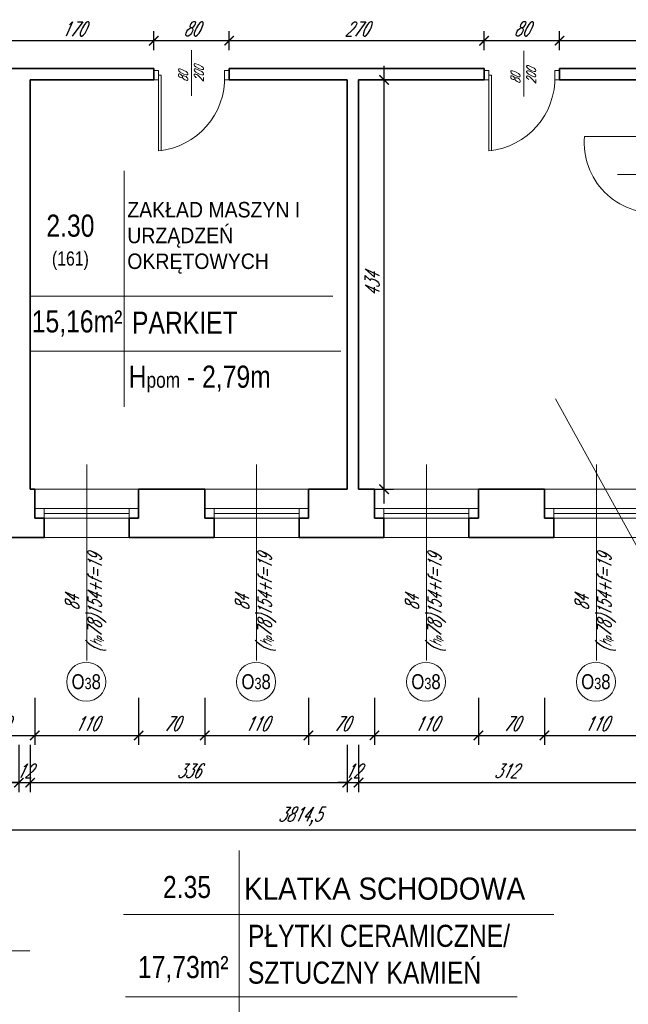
# Model space of a CAD drawing. Header units: millimetres. Extents: x 402 to 79005, y -7782 to 89952.
# Tile 106 of 256: x 24573 to 25218, y 23331 to 24375. Entities that reach past the tile are written whole.
import ezdxf

# ---------------------------------------------------------------- set-up
doc = ezdxf.new("R2010")
doc.units = ezdxf.units.MM
doc.header["$LTSCALE"] = 10
doc.layers.get('0').update_dxf_attribs({"lineweight": 0})
doc.layers.get('Defpoints').update_dxf_attribs({"color": 253})
for name, color, linetype, lineweight in [('01 parter - ściany', 253, 'Continuous', 35), ('03-01_okna', 253, 'Continuous', 15), ('03_drzwi', 253, 'Continuous', 15), ('04-1_widok', 253, 'Continuous', 5), ('05-01_wymiary', 253, 'Continuous', 5), ('05-03_opis', 253, 'Continuous', 5)]:
    doc.layers.add(name, color=color, linetype=linetype, lineweight=lineweight)
doc.styles.add('ariel', font='ARIAL.TTF', dxfattribs={"width": 0.8})
doc.styles.add('ariel_wym', font='simplex.shx', dxfattribs={"width": 0.65, "oblique": 25})
doc.dimstyles.new('ariel 50', dxfattribs={"dimtxt": 15, "dimasz": 10, "dimexe": 10, "dimexo": 0, "dimgap": 5, "dimtad": 1, "dimdec": 1, "dimrnd": 0.5, "dimtxsty": 'ariel_wym', "dimblk": 'ARCHTICK', "dimcen": 2.5, "dimdle": 15, "dimazin": 0, "dimtfac": 1, "dimtdec": 1, "dimtix": 1, "dimtmove": 0, "dimatfit": 3, "dimldrblk": 'DOT', "dimfxl": 0, "dimarcsym": 0})
doc.dimstyles.new('ariel 50 wnętrze', dxfattribs={"dimtxt": 15, "dimasz": 10, "dimexe": 10, "dimexo": 0, "dimgap": 5, "dimtad": 1, "dimdec": 1, "dimrnd": 0.5, "dimtxsty": 'ariel_wym', "dimblk": 'ARCHTICK', "dimcen": 2.5, "dimdle": 15, "dimazin": 0, "dimtfac": 1, "dimtdec": 1, "dimtix": 1, "dimtmove": 0, "dimatfit": 3, "dimldrblk": 'DOT', "dimfxl": 0, "dimarcsym": 0})

# ---------------------------------------------------------------- blocks, each defined once
blk = doc.blocks.new('_ArchTick')
at = {"color": 0, "linetype": 'ByBlock', "const_width": 0.15}
blk.add_lwpolyline([(-0.5, -0.5), (0.5, 0.5)], dxfattribs=at)
blk = doc.blocks.new('*D2148')
at = {"layer": '05-01_wymiary', "color": 0, "lineweight": -2}
for p, q in [((24519, 23655.7), (24519, 23605.7)), ((24589, 23655.7), (24589, 23605.7)), ((24504, 23615.7), (24604, 23615.7))]:
    blk.add_line(p, q, dxfattribs=at)
at = {"layer": 'Defpoints', "color": 0}
for p in [(24519, 23876.7), (24589, 23876.7), (24589, 23615.7)]:
    blk.add_point(p, dxfattribs=at)
at = {"layer": '05-01_wymiary', "color": 0, "lineweight": -2, "xscale": 10, "yscale": 10, "zscale": 10, "rotation": 180}
blk.add_blockref('_ArchTick', (24519, 23615.7), dxfattribs=at)
at = {"layer": '05-01_wymiary', "color": 0, "lineweight": -2, "xscale": 10, "yscale": 10, "zscale": 10}
blk.add_blockref('_ArchTick', (24589, 23615.7), dxfattribs=at)
at = {"layer": '05-01_wymiary', "color": 0, "insert": (24554, 23628.2), "char_height": 15, "attachment_point": 5, "style": 'ariel_wym'}
blk.add_mtext('70', dxfattribs=at)
blk = doc.blocks.new('_Dot')
at = {"color": 0, "linetype": 'ByBlock', "lineweight": -2}
blk.add_line((-0.5, 0), (-1, 0), dxfattribs=at)
at = {"color": 0, "linetype": 'ByBlock', "const_width": 0.5}
blk.add_lwpolyline([(-0.25, 0, 1), (0.25, 0, 1)], format="xyb", close=True, dxfattribs=at)
blk = doc.blocks.new('*D2149')
at = {"layer": '05-01_wymiary', "color": 0, "lineweight": -2}
for p, q in [((24589, 23655.7), (24589, 23605.7)), ((24699, 23655.7), (24699, 23605.7)), ((24574, 23615.7), (24714, 23615.7))]:
    blk.add_line(p, q, dxfattribs=at)
at = {"layer": 'Defpoints', "color": 0}
for p in [(24589, 23876.7), (24699, 23876.7), (24699, 23615.7)]:
    blk.add_point(p, dxfattribs=at)
at = {"layer": '05-01_wymiary', "color": 0, "lineweight": -2, "xscale": 10, "yscale": 10, "zscale": 10, "rotation": 180}
blk.add_blockref('_ArchTick', (24589, 23615.7), dxfattribs=at)
at = {"layer": '05-01_wymiary', "color": 0, "lineweight": -2, "xscale": 10, "yscale": 10, "zscale": 10}
blk.add_blockref('_ArchTick', (24699, 23615.7), dxfattribs=at)
at = {"layer": '05-01_wymiary', "color": 0, "insert": (24644, 23628.2), "char_height": 15, "attachment_point": 5, "style": 'ariel_wym'}
blk.add_mtext('110', dxfattribs=at)
blk = doc.blocks.new('*D2150')
at = {"layer": '05-01_wymiary', "color": 0, "lineweight": -2}
for p, q in [((24699, 23655.7), (24699, 23605.7)), ((24769, 23655.7), (24769, 23605.7)), ((24684, 23615.7), (24784, 23615.7))]:
    blk.add_line(p, q, dxfattribs=at)
at = {"layer": 'Defpoints', "color": 0}
for p in [(24699, 23876.7), (24769, 23876.7), (24769, 23615.7)]:
    blk.add_point(p, dxfattribs=at)
at = {"layer": '05-01_wymiary', "color": 0, "lineweight": -2, "xscale": 10, "yscale": 10, "zscale": 10, "rotation": 180}
blk.add_blockref('_ArchTick', (24699, 23615.7), dxfattribs=at)
at = {"layer": '05-01_wymiary', "color": 0, "lineweight": -2, "xscale": 10, "yscale": 10, "zscale": 10}
blk.add_blockref('_ArchTick', (24769, 23615.7), dxfattribs=at)
at = {"layer": '05-01_wymiary', "color": 0, "insert": (24734, 23628.2), "char_height": 15, "attachment_point": 5, "style": 'ariel_wym'}
blk.add_mtext('70', dxfattribs=at)
blk = doc.blocks.new('*D2151')
at = {"layer": '05-01_wymiary', "color": 0, "lineweight": -2}
for p, q in [((24769, 23655.7), (24769, 23605.7)), ((24879, 23655.7), (24879, 23605.7)), ((24754, 23615.7), (24894, 23615.7))]:
    blk.add_line(p, q, dxfattribs=at)
at = {"layer": 'Defpoints', "color": 0}
for p in [(24769, 23876.7), (24879, 23876.7), (24879, 23615.7)]:
    blk.add_point(p, dxfattribs=at)
at = {"layer": '05-01_wymiary', "color": 0, "lineweight": -2, "xscale": 10, "yscale": 10, "zscale": 10, "rotation": 180}
blk.add_blockref('_ArchTick', (24769, 23615.7), dxfattribs=at)
at = {"layer": '05-01_wymiary', "color": 0, "lineweight": -2, "xscale": 10, "yscale": 10, "zscale": 10}
blk.add_blockref('_ArchTick', (24879, 23615.7), dxfattribs=at)
at = {"layer": '05-01_wymiary', "color": 0, "insert": (24824, 23628.2), "char_height": 15, "attachment_point": 5, "style": 'ariel_wym'}
blk.add_mtext('110', dxfattribs=at)
blk = doc.blocks.new('*D2152')
at = {"layer": '05-01_wymiary', "color": 0, "lineweight": -2}
for p, q in [((24879, 23655.7), (24879, 23605.7)), ((24949, 23655.7), (24949, 23605.7)), ((24864, 23615.7), (24964, 23615.7))]:
    blk.add_line(p, q, dxfattribs=at)
at = {"layer": 'Defpoints', "color": 0}
for p in [(24879, 23876.7), (24949, 23876.7), (24949, 23615.7)]:
    blk.add_point(p, dxfattribs=at)
at = {"layer": '05-01_wymiary', "color": 0, "lineweight": -2, "xscale": 10, "yscale": 10, "zscale": 10, "rotation": 180}
blk.add_blockref('_ArchTick', (24879, 23615.7), dxfattribs=at)
at = {"layer": '05-01_wymiary', "color": 0, "lineweight": -2, "xscale": 10, "yscale": 10, "zscale": 10}
blk.add_blockref('_ArchTick', (24949, 23615.7), dxfattribs=at)
at = {"layer": '05-01_wymiary', "color": 0, "insert": (24914, 23628.2), "char_height": 15, "attachment_point": 5, "style": 'ariel_wym'}
blk.add_mtext('70', dxfattribs=at)
blk = doc.blocks.new('*D2153')
at = {"layer": '05-01_wymiary', "color": 0, "lineweight": -2}
for p, q in [((24949, 23655.7), (24949, 23605.7)), ((25059, 23655.7), (25059, 23605.7)), ((24934, 23615.7), (25074, 23615.7))]:
    blk.add_line(p, q, dxfattribs=at)
at = {"layer": 'Defpoints', "color": 0}
for p in [(24949, 23876.7), (25059, 23876.7), (25059, 23615.7)]:
    blk.add_point(p, dxfattribs=at)
at = {"layer": '05-01_wymiary', "color": 0, "lineweight": -2, "xscale": 10, "yscale": 10, "zscale": 10, "rotation": 180}
blk.add_blockref('_ArchTick', (24949, 23615.7), dxfattribs=at)
at = {"layer": '05-01_wymiary', "color": 0, "lineweight": -2, "xscale": 10, "yscale": 10, "zscale": 10}
blk.add_blockref('_ArchTick', (25059, 23615.7), dxfattribs=at)
at = {"layer": '05-01_wymiary', "color": 0, "insert": (25004, 23628.2), "char_height": 15, "attachment_point": 5, "style": 'ariel_wym'}
blk.add_mtext('110', dxfattribs=at)
blk = doc.blocks.new('*D2154')
at = {"layer": '05-01_wymiary', "color": 0, "lineweight": -2}
for p, q in [((25059, 23655.7), (25059, 23605.7)), ((25129, 23655.7), (25129, 23605.7)), ((25044, 23615.7), (25144, 23615.7))]:
    blk.add_line(p, q, dxfattribs=at)
at = {"layer": 'Defpoints', "color": 0}
for p in [(25059, 23876.7), (25129, 23876.7), (25129, 23615.7)]:
    blk.add_point(p, dxfattribs=at)
at = {"layer": '05-01_wymiary', "color": 0, "lineweight": -2, "xscale": 10, "yscale": 10, "zscale": 10, "rotation": 180}
blk.add_blockref('_ArchTick', (25059, 23615.7), dxfattribs=at)
at = {"layer": '05-01_wymiary', "color": 0, "lineweight": -2, "xscale": 10, "yscale": 10, "zscale": 10}
blk.add_blockref('_ArchTick', (25129, 23615.7), dxfattribs=at)
at = {"layer": '05-01_wymiary', "color": 0, "insert": (25094, 23628.2), "char_height": 15, "attachment_point": 5, "style": 'ariel_wym'}
blk.add_mtext('70', dxfattribs=at)
blk = doc.blocks.new('*D2155')
at = {"layer": '05-01_wymiary', "color": 0, "lineweight": -2}
for p, q in [((25129, 23655.7), (25129, 23605.7)), ((25239, 23655.7), (25239, 23605.7)), ((25114, 23615.7), (25254, 23615.7))]:
    blk.add_line(p, q, dxfattribs=at)
at = {"layer": 'Defpoints', "color": 0}
for p in [(25129, 23876.7), (25239, 23876.7), (25239, 23615.7)]:
    blk.add_point(p, dxfattribs=at)
at = {"layer": '05-01_wymiary', "color": 0, "lineweight": -2, "xscale": 10, "yscale": 10, "zscale": 10, "rotation": 180}
blk.add_blockref('_ArchTick', (25129, 23615.7), dxfattribs=at)
at = {"layer": '05-01_wymiary', "color": 0, "lineweight": -2, "xscale": 10, "yscale": 10, "zscale": 10}
blk.add_blockref('_ArchTick', (25239, 23615.7), dxfattribs=at)
at = {"layer": '05-01_wymiary', "color": 0, "insert": (25184, 23628.2), "char_height": 15, "attachment_point": 5, "style": 'ariel_wym'}
blk.add_mtext('110', dxfattribs=at)
blk = doc.blocks.new('*D2185')
at = {"layer": '05-01_wymiary', "color": 0, "lineweight": -2}
for p, q in [((24283, 23605.7), (24283, 23555.7)), ((24572, 23605.7), (24572, 23555.7)), ((24268, 23565.7), (24587, 23565.7))]:
    blk.add_line(p, q, dxfattribs=at)
at = {"layer": 'Defpoints', "color": 0}
for p in [(24283, 23928.7), (24572, 23876.7), (24572, 23565.7)]:
    blk.add_point(p, dxfattribs=at)
at = {"layer": '05-01_wymiary', "color": 0, "lineweight": -2, "xscale": 10, "yscale": 10, "zscale": 10, "rotation": 180}
blk.add_blockref('_ArchTick', (24283, 23565.7), dxfattribs=at)
at = {"layer": '05-01_wymiary', "color": 0, "lineweight": -2, "xscale": 10, "yscale": 10, "zscale": 10}
blk.add_blockref('_ArchTick', (24572, 23565.7), dxfattribs=at)
at = {"layer": '05-01_wymiary', "color": 0, "insert": (24427.5, 23578.2), "char_height": 15, "attachment_point": 5, "style": 'ariel_wym'}
blk.add_mtext('289', dxfattribs=at)
blk = doc.blocks.new('*D2186')
at = {"layer": '05-01_wymiary', "color": 0, "lineweight": -2}
for p, q in [((24572, 23605.7), (24572, 23555.7)), ((24584, 23605.7), (24584, 23555.7)), ((24572, 23565.7), (24562, 23565.7)), ((24572, 23565.7), (24584, 23565.7)), ((24584, 23565.7), (24594, 23565.7))]:
    blk.add_line(p, q, dxfattribs=at)
at = {"layer": 'Defpoints', "color": 0}
for p in [(24572, 23876.7), (24584, 23876.7), (24584, 23565.7)]:
    blk.add_point(p, dxfattribs=at)
at = {"layer": '05-01_wymiary', "color": 0, "lineweight": -2, "xscale": 10, "yscale": 10, "zscale": 10}
blk.add_blockref('_ArchTick', (24572, 23565.7), dxfattribs=at)
at = {"layer": '05-01_wymiary', "color": 0, "lineweight": -2, "xscale": 10, "yscale": 10, "zscale": 10, "rotation": 180}
blk.add_blockref('_ArchTick', (24584, 23565.7), dxfattribs=at)
at = {"layer": '05-01_wymiary', "color": 0, "insert": (24578, 23578.2), "char_height": 15, "attachment_point": 5, "style": 'ariel_wym'}
blk.add_mtext('12', dxfattribs=at)
blk = doc.blocks.new('*D2187')
at = {"layer": '05-01_wymiary', "color": 0, "lineweight": -2}
for p, q in [((24584, 23605.7), (24584, 23555.7)), ((24920, 23605.7), (24920, 23555.7)), ((24569, 23565.7), (24935, 23565.7))]:
    blk.add_line(p, q, dxfattribs=at)
at = {"layer": 'Defpoints', "color": 0}
for p in [(24584, 23876.7), (24920, 23876.7), (24920, 23565.7)]:
    blk.add_point(p, dxfattribs=at)
at = {"layer": '05-01_wymiary', "color": 0, "lineweight": -2, "xscale": 10, "yscale": 10, "zscale": 10, "rotation": 180}
blk.add_blockref('_ArchTick', (24584, 23565.7), dxfattribs=at)
at = {"layer": '05-01_wymiary', "color": 0, "lineweight": -2, "xscale": 10, "yscale": 10, "zscale": 10}
blk.add_blockref('_ArchTick', (24920, 23565.7), dxfattribs=at)
at = {"layer": '05-01_wymiary', "color": 0, "insert": (24752, 23578.2), "char_height": 15, "attachment_point": 5, "style": 'ariel_wym'}
blk.add_mtext('336', dxfattribs=at)
blk = doc.blocks.new('*D2188')
at = {"layer": '05-01_wymiary', "color": 0, "lineweight": -2}
for p, q in [((24920, 23605.7), (24920, 23555.7)), ((24932, 23605.7), (24932, 23555.7)), ((24920, 23565.7), (24910, 23565.7)), ((24920, 23565.7), (24932, 23565.7)), ((24932, 23565.7), (24942, 23565.7))]:
    blk.add_line(p, q, dxfattribs=at)
at = {"layer": 'Defpoints', "color": 0}
for p in [(24920, 23876.7), (24932, 23876.7), (24932, 23565.7)]:
    blk.add_point(p, dxfattribs=at)
at = {"layer": '05-01_wymiary', "color": 0, "lineweight": -2, "xscale": 10, "yscale": 10, "zscale": 10}
blk.add_blockref('_ArchTick', (24920, 23565.7), dxfattribs=at)
at = {"layer": '05-01_wymiary', "color": 0, "lineweight": -2, "xscale": 10, "yscale": 10, "zscale": 10, "rotation": 180}
blk.add_blockref('_ArchTick', (24932, 23565.7), dxfattribs=at)
at = {"layer": '05-01_wymiary', "color": 0, "insert": (24926, 23578.2), "char_height": 15, "attachment_point": 5, "style": 'ariel_wym'}
blk.add_mtext('12', dxfattribs=at)
blk = doc.blocks.new('*D2189')
at = {"layer": '05-01_wymiary', "color": 0, "lineweight": -2}
for p, q in [((24932, 23605.7), (24932, 23555.7)), ((25244, 23605.7), (25244, 23555.7)), ((24917, 23565.7), (25259, 23565.7))]:
    blk.add_line(p, q, dxfattribs=at)
at = {"layer": 'Defpoints', "color": 0}
for p in [(24932, 23876.7), (25244, 23876.7), (25244, 23565.7)]:
    blk.add_point(p, dxfattribs=at)
at = {"layer": '05-01_wymiary', "color": 0, "lineweight": -2, "xscale": 10, "yscale": 10, "zscale": 10, "rotation": 180}
blk.add_blockref('_ArchTick', (24932, 23565.7), dxfattribs=at)
at = {"layer": '05-01_wymiary', "color": 0, "lineweight": -2, "xscale": 10, "yscale": 10, "zscale": 10}
blk.add_blockref('_ArchTick', (25244, 23565.7), dxfattribs=at)
at = {"layer": '05-01_wymiary', "color": 0, "insert": (25088, 23578.2), "char_height": 15, "attachment_point": 5, "style": 'ariel_wym'}
blk.add_mtext('312', dxfattribs=at)
blk = doc.blocks.new('*D2198')
at = {"layer": '05-01_wymiary', "color": 0, "lineweight": -2}
for p, q in [((22962.4, 23555.7), (22962.4, 23505.7)), ((26777, 23555.7), (26777, 23505.7)), ((22947.4, 23515.7), (26792, 23515.7))]:
    blk.add_line(p, q, dxfattribs=at)
at = {"layer": 'Defpoints', "color": 0}
for p in [(22962.4, 23965.7), (26777, 23965.7), (26777, 23515.7)]:
    blk.add_point(p, dxfattribs=at)
at = {"layer": '05-01_wymiary', "color": 0, "lineweight": -2, "xscale": 10, "yscale": 10, "zscale": 10, "rotation": 180}
blk.add_blockref('_ArchTick', (22962.4, 23515.7), dxfattribs=at)
at = {"layer": '05-01_wymiary', "color": 0, "lineweight": -2, "xscale": 10, "yscale": 10, "zscale": 10}
blk.add_blockref('_ArchTick', (26777, 23515.7), dxfattribs=at)
at = {"layer": '05-01_wymiary', "color": 0, "insert": (24869.7, 23529.7), "char_height": 15, "attachment_point": 5, "style": 'ariel_wym'}
blk.add_mtext('3814,5', dxfattribs=at)
blk = doc.blocks.new('*D2328')
at = {"layer": '05-01_wymiary', "color": 0, "lineweight": -2}
for p, q in [((25145, 24342.3), (25145, 24362.3)), ((25431, 24342.3), (25431, 24362.3)), ((25446, 24352.3), (25130, 24352.3))]:
    blk.add_line(p, q, dxfattribs=at)
at = {"layer": 'Defpoints', "color": 0}
for p in [(25145, 24352.3), (25145, 24322.7), (25431, 24322.7)]:
    blk.add_point(p, dxfattribs=at)
at = {"layer": '05-01_wymiary', "color": 0, "lineweight": -2, "xscale": 10, "yscale": 10, "zscale": 10, "rotation": 180}
blk.add_blockref('_ArchTick', (25145, 24352.3), dxfattribs=at)
at = {"layer": '05-01_wymiary', "color": 0, "lineweight": -2, "xscale": 10, "yscale": 10, "zscale": 10}
blk.add_blockref('_ArchTick', (25431, 24352.3), dxfattribs=at)
at = {"layer": '05-01_wymiary', "color": 0, "insert": (25288, 24364.8), "char_height": 15, "attachment_point": 5, "style": 'ariel_wym'}
blk.add_mtext('286', dxfattribs=at)
blk = doc.blocks.new('*D2329')
at = {"layer": '05-01_wymiary', "color": 0, "lineweight": -2}
for p, q in [((25065, 24342.3), (25065, 24362.3)), ((25145, 24342.3), (25145, 24362.3)), ((25160, 24352.3), (25050, 24352.3))]:
    blk.add_line(p, q, dxfattribs=at)
at = {"layer": 'Defpoints', "color": 0}
for p in [(25065, 24352.3), (25065, 24322.7), (25145, 24322.7)]:
    blk.add_point(p, dxfattribs=at)
at = {"layer": '05-01_wymiary', "color": 0, "lineweight": -2, "xscale": 10, "yscale": 10, "zscale": 10, "rotation": 180}
blk.add_blockref('_ArchTick', (25065, 24352.3), dxfattribs=at)
at = {"layer": '05-01_wymiary', "color": 0, "lineweight": -2, "xscale": 10, "yscale": 10, "zscale": 10}
blk.add_blockref('_ArchTick', (25145, 24352.3), dxfattribs=at)
at = {"layer": '05-01_wymiary', "color": 0, "insert": (25105, 24364.8), "char_height": 15, "attachment_point": 5, "style": 'ariel_wym'}
blk.add_mtext('80', dxfattribs=at)
blk = doc.blocks.new('*D2330')
at = {"layer": '05-01_wymiary', "color": 0, "lineweight": -2}
for p, q in [((24795, 24342.3), (24795, 24362.3)), ((25065, 24342.3), (25065, 24362.3)), ((25080, 24352.3), (24780, 24352.3))]:
    blk.add_line(p, q, dxfattribs=at)
at = {"layer": 'Defpoints', "color": 0}
for p in [(24795, 24352.3), (24795, 24320.7), (25065, 24322.7)]:
    blk.add_point(p, dxfattribs=at)
at = {"layer": '05-01_wymiary', "color": 0, "lineweight": -2, "xscale": 10, "yscale": 10, "zscale": 10, "rotation": 180}
blk.add_blockref('_ArchTick', (24795, 24352.3), dxfattribs=at)
at = {"layer": '05-01_wymiary', "color": 0, "lineweight": -2, "xscale": 10, "yscale": 10, "zscale": 10}
blk.add_blockref('_ArchTick', (25065, 24352.3), dxfattribs=at)
at = {"layer": '05-01_wymiary', "color": 0, "insert": (24930, 24364.8), "char_height": 15, "attachment_point": 5, "style": 'ariel_wym'}
blk.add_mtext('270', dxfattribs=at)
blk = doc.blocks.new('*D2331')
at = {"layer": '05-01_wymiary', "color": 0, "lineweight": -2}
for p, q in [((24715, 24342.3), (24715, 24362.3)), ((24795, 24342.3), (24795, 24362.3)), ((24810, 24352.3), (24700, 24352.3))]:
    blk.add_line(p, q, dxfattribs=at)
at = {"layer": 'Defpoints', "color": 0}
for p in [(24715, 24352.3), (24715, 24322.7), (24795, 24320.7)]:
    blk.add_point(p, dxfattribs=at)
at = {"layer": '05-01_wymiary', "color": 0, "lineweight": -2, "xscale": 10, "yscale": 10, "zscale": 10, "rotation": 180}
blk.add_blockref('_ArchTick', (24715, 24352.3), dxfattribs=at)
at = {"layer": '05-01_wymiary', "color": 0, "lineweight": -2, "xscale": 10, "yscale": 10, "zscale": 10}
blk.add_blockref('_ArchTick', (24795, 24352.3), dxfattribs=at)
at = {"layer": '05-01_wymiary', "color": 0, "insert": (24755, 24364.8), "char_height": 15, "attachment_point": 5, "style": 'ariel_wym'}
blk.add_mtext('80', dxfattribs=at)
blk = doc.blocks.new('*D2332')
at = {"layer": '05-01_wymiary', "color": 0, "lineweight": -2}
for p, q in [((24545, 24342.3), (24545, 24362.3)), ((24715, 24342.3), (24715, 24362.3)), ((24730, 24352.3), (24530, 24352.3))]:
    blk.add_line(p, q, dxfattribs=at)
at = {"layer": 'Defpoints', "color": 0}
for p in [(24545, 24352.3), (24545, 24322.7), (24715, 24322.7)]:
    blk.add_point(p, dxfattribs=at)
at = {"layer": '05-01_wymiary', "color": 0, "lineweight": -2, "xscale": 10, "yscale": 10, "zscale": 10, "rotation": 180}
blk.add_blockref('_ArchTick', (24545, 24352.3), dxfattribs=at)
at = {"layer": '05-01_wymiary', "color": 0, "lineweight": -2, "xscale": 10, "yscale": 10, "zscale": 10}
blk.add_blockref('_ArchTick', (24715, 24352.3), dxfattribs=at)
at = {"layer": '05-01_wymiary', "color": 0, "insert": (24630, 24364.8), "char_height": 15, "attachment_point": 5, "style": 'ariel_wym'}
blk.add_mtext('170', dxfattribs=at)
blk = doc.blocks.new('*D2338')
at = {"layer": '05-01_wymiary', "color": 0, "lineweight": -2}
for p, q in [((24959, 23861.7), (24959, 24325.7)), ((24949, 24310.7), (24969, 24310.7)), ((24949, 23876.7), (24969, 23876.7))]:
    blk.add_line(p, q, dxfattribs=at)
at = {"layer": 'Defpoints', "color": 0}
for p in [(24920, 24310.7), (24959, 24310.7), (24920, 23876.7)]:
    blk.add_point(p, dxfattribs=at)
at = {"layer": '05-01_wymiary', "color": 0, "lineweight": -2, "xscale": 10, "yscale": 10, "zscale": 10}
for p, rotation in [((24959, 24310.7), 90), ((24959, 23876.7), 270)]:
    blk.add_blockref('_ArchTick', p, dxfattribs=dict(at, rotation=rotation))
at = {"layer": '05-01_wymiary', "color": 0, "insert": (24946.5, 24093.7), "char_height": 15, "attachment_point": 5, "rotation": 90, "style": 'ariel_wym'}
blk.add_mtext('434', dxfattribs=at)

msp = doc.modelspace()

# ---------------------------------------------------------------- linework, layer by layer
at = {"layer": '01 parter - ściany'}
for p, q in [((24544.997, 24322.689), (24714.997, 24322.689)), ((24714.997, 24310.689), (24714.997, 24322.689)), ((24794.997, 24322.689), (25064.997, 24322.689)), ((24794.997, 24310.689), (24794.997, 24322.689)), ((25064.997, 24310.689), (25064.997, 24322.689)), ((25144.997, 24322.689), (25430.997, 24322.689)), ((25144.997, 24310.689), (25144.997, 24322.689)), ((24583.997, 24310.689), (24714.997, 24310.689)), ((24583.997, 23876.689), (24583.997, 24310.689)), ((24794.997, 24310.689), (24919.997, 24310.689)), ((24919.997, 23876.689), (24919.997, 24310.689)), ((24931.997, 24310.689), (25064.997, 24310.689)), ((24931.997, 23876.689), (24931.997, 24310.689)), ((25144.997, 24310.689), (25243.997, 24310.689)), ((24583.997, 23876.689), (24588.997, 23876.689)), ((24588.997, 23876.689), (24588.997, 23846.189)), ((24698.997, 23876.689), (24698.997, 23846.189)), ((24698.997, 23876.689), (24768.997, 23876.689)), ((24768.997, 23876.689), (24768.997, 23846.189)), ((24878.997, 23876.689), (24878.997, 23846.189)), ((24878.997, 23876.689), (24919.997, 23876.689)), ((24931.997, 23876.689), (24948.997, 23876.689)), ((24948.997, 23876.689), (24948.997, 23846.189)), ((25058.997, 23876.689), (25058.997, 23846.189)), ((25058.997, 23876.689), (25128.997, 23876.689)), ((25128.997, 23876.689), (25128.997, 23846.189)), ((24588.997, 23846.189), (24598.997, 23846.189)), ((24598.997, 23846.189), (24598.997, 23825.689)), ((24698.997, 23846.189), (24688.997, 23846.189)), ((24688.997, 23846.189), (24688.997, 23825.689)), ((24768.997, 23846.189), (24778.997, 23846.189)), ((24778.997, 23846.189), (24778.997, 23825.689)), ((24878.997, 23846.189), (24868.997, 23846.189)), ((24868.997, 23846.189), (24868.997, 23825.689)), ((24948.997, 23846.189), (24958.997, 23846.189)), ((24958.997, 23846.189), (24958.997, 23825.689)), ((25058.997, 23846.189), (25048.997, 23846.189)), ((25048.997, 23846.189), (25048.997, 23825.689)), ((25128.997, 23846.189), (25138.997, 23846.189)), ((25138.997, 23846.189), (25138.997, 23825.689)), ((24508.997, 23825.689), (24598.997, 23825.689)), ((24688.997, 23825.689), (24778.997, 23825.689)), ((24868.997, 23825.689), (24958.997, 23825.689)), ((25048.997, 23825.689), (25138.997, 23825.689))]:
    msp.add_line(p, q, dxfattribs=at)
at = {"layer": '03-01_okna', "linetype": 'Continuous', "lineweight": 0}
for p, q in [((24588.997, 23856.189), (24698.997, 23856.189)), ((24598.997, 23856.189), (24598.997, 23846.189)), ((24688.997, 23856.189), (24688.997, 23846.189)), ((24768.997, 23856.189), (24878.997, 23856.189)), ((24778.997, 23856.189), (24778.997, 23846.189)), ((24868.997, 23856.189), (24868.997, 23846.189)), ((24948.997, 23856.189), (25058.997, 23856.189)), ((24958.997, 23856.189), (24958.997, 23846.189)), ((25048.997, 23856.189), (25048.997, 23846.189)), ((25128.997, 23856.189), (25238.997, 23856.189)), ((25138.997, 23856.189), (25138.997, 23846.189)), ((24588.997, 23846.189), (24688.997, 23846.189)), ((24588.997, 23846.189), (24698.997, 23846.189)), ((24598.997, 23851.189), (24688.997, 23851.189)), ((24768.997, 23846.189), (24868.997, 23846.189)), ((24768.997, 23846.189), (24878.997, 23846.189)), ((24778.997, 23851.189), (24868.997, 23851.189)), ((24948.997, 23846.189), (25048.997, 23846.189)), ((24948.997, 23846.189), (25058.997, 23846.189)), ((24958.997, 23851.189), (25048.997, 23851.189)), ((25128.997, 23846.189), (25228.997, 23846.189)), ((25138.997, 23851.189), (25228.997, 23851.189)), ((24598.997, 23825.689), (24688.997, 23825.689)), ((24778.997, 23825.689), (24868.997, 23825.689)), ((24958.997, 23825.689), (25048.997, 23825.689)), ((25138.997, 23825.689), (25228.997, 23825.689))]:
    msp.add_line(p, q, dxfattribs=at)
at = {"layer": '03_drzwi'}
for p, q in [((24754.964, 24293.802), (24754.964, 24342.28)), ((25107.15, 24293.249), (25107.15, 24341.726)), ((24714.997, 24320.689), (24719.997, 24320.689)), ((24719.997, 24320.689), (24719.997, 24310.689)), ((24719.997, 24315.689), (24719.997, 24235.689)), ((24722.997, 24315.689), (24719.997, 24315.689)), ((24722.997, 24315.689), (24722.968, 24235.689)), ((24789.997, 24310.689), (24789.997, 24320.689)), ((24789.997, 24320.689), (24794.997, 24320.689)), ((25064.997, 24320.689), (25069.997, 24320.689)), ((25069.997, 24320.689), (25069.997, 24310.689)), ((25069.997, 24315.689), (25069.997, 24235.689)), ((25072.997, 24315.689), (25069.997, 24315.689)), ((25072.997, 24315.689), (25072.968, 24235.689)), ((25139.997, 24310.689), (25139.997, 24320.689)), ((25139.997, 24320.689), (25144.997, 24320.689)), ((24719.997, 24310.689), (24714.997, 24310.689)), ((24794.997, 24310.689), (24789.997, 24310.689)), ((25069.997, 24310.689), (25064.997, 24310.689)), ((25144.997, 24310.689), (25139.997, 24310.689)), ((25251.497, 24250.689), (25171.497, 24250.689)), ((25206.369, 24210.436), (25254.846, 24210.436))]:
    msp.add_line(p, q, dxfattribs=at)
for centre, radius, start, end in [((24713.074, 24312.372), 76.995, 275.159079, 2.469071), ((25063.074, 24312.372), 76.995, 275.159079, 2.469071), ((25245.988, 24244.254), 74.768, 175.062566, 274.225694)]:
    msp.add_arc(centre, radius, start, end, dxfattribs=at)
at = {"layer": '04-1_widok'}
for p, q in [((24698.997, 23876.689), (24588.997, 23876.689)), ((24878.997, 23876.689), (24768.997, 23876.689)), ((25058.997, 23876.689), (24948.997, 23876.689)), ((25238.997, 23876.689), (25128.997, 23876.689))]:
    msp.add_line(p, q, dxfattribs=at)
at = {"layer": '05-03_opis'}
for p, q in [((24683.527, 24214.356), (24683.527, 23964.17)), ((24585.244, 24081.435), (24904.65, 24081.435)), ((24585.244, 24023.078), (24913.364, 24023.078)), ((25397.914, 23504.901), (25140.89, 23972.574)), ((24805.682, 23493.551), (24805.682, 22853.507)), ((24682.991, 23425.848), (25138.96, 23425.848)), ((24213.842, 23387.229), (24583.699, 23387.229)), ((24685.033, 23338.491), (25100.233, 23338.491))]:
    msp.add_line(p, q, dxfattribs=at)
at = {"layer": '05-03_opis', "lineweight": 0}
for p, q in [((24643.997, 23903.073), (24643.997, 23695.266)), ((24823.997, 23903.073), (24823.997, 23695.266)), ((25003.997, 23903.073), (25003.997, 23695.266)), ((25183.997, 23903.073), (25183.997, 23695.266))]:
    msp.add_line(p, q, dxfattribs=at)
for centre in [(24643.497, 23672.577), (24823.497, 23672.577), (25003.497, 23672.577), (25183.497, 23672.577)]:
    msp.add_circle(centre, 20.689, dxfattribs=at)

# ---------------------------------------------------------------- texts
at = {"layer": '03_drzwi', "char_height": 10, "width": 46.17517, "attachment_point": 1, "rotation": 90, "style": 'ariel_wym'}
for insert in [(24741.188, 24308.577), (25093.375, 24306.551)]:
    msp.add_mtext('80\\P200', dxfattribs=dict(at, insert=insert))
at = {"layer": '05-03_opis', "style": 'ariel'}
for s, insert, char_height, width, attachment_point in [('\\W0.9;{\\fArial|b0|i0|c238|p34;ZAKŁAD MASZYN I URZĄDZEŃ OKRĘTOWYCH}', (24686.998, 24143.316), 16.39638, 249.6463, 4), ('{\\fArial|b0|i0|c238|p34;2.30\\P\\H0.6404x;(161)}', (24626.704, 24138.643), 23.4234, 108.9126, 5), ('{\\fArial|b0|i0|c238|p34;15,16m²}', (24633.789, 24052.531), 23.4234, 108.9126, 5), ('{\\fArial|b0|i0|c238|p34;PARKIET}', (24691.987, 24053.365), 23.4234, 322.789, 4), ('{\\fArial|b0|i0|c238|p34; H\\H0.7x;pom\\H1.429x; - 2,79m}', (24681.16, 23993.624), 23.4234, 322.789, 4), ('{\\fArial|b0|i0|c238|p34;2.35}', (24750.258, 23454.854), 23.4234, 108.9126, 5), ('\\W0.9;{\\fArial|b0|i0|c238|p34;KLATKA SCHODOWA}', (24810.818, 23453.112), 23.4234, 356.6375, 4), ('{\\fArial|b0|i0|c238|p34;PŁYTKI CERAMICZNE/\\PSZTUCZNY KAMIEŃ}', (24814.755, 23383.525), 23.4234, 322.789, 4), ('{\\fArial|b0|i0|c238|p34;17,73m²}', (24746.287, 23367.945), 23.4234, 108.9126, 5)]:
    msp.add_mtext(s, dxfattribs=dict(at, insert=insert, char_height=char_height, width=width, attachment_point=attachment_point))
at = {"layer": '05-03_opis', "lineweight": 0, "char_height": 14.4, "width": 94.45106, "attachment_point": 5, "rotation": 90, "style": 'ariel_wym'}
for insert in [(24642.927, 23756.044), (24822.927, 23756.044), (25002.927, 23756.044), (25182.927, 23756.044)]:
    msp.add_mtext('84\\P({\\H0.8333x;h\\H0.6x;p}78)154+f=19', dxfattribs=dict(at, insert=insert))
at = {"layer": '05-03_opis', "lineweight": 0, "char_height": 15.84, "width": 75.19353, "attachment_point": 5, "style": 'ariel'}
for insert in [(24643.497, 23672.577), (24823.497, 23672.577), (25003.497, 23672.577), (25183.497, 23672.577)]:
    msp.add_mtext('O{\\H0.7576x;3}8', dxfattribs=dict(at, insert=insert))

# ---------------------------------------------------------------- dimensions: what is measured, and where the dimension line sits
at = {"layer": '05-01_wymiary'}
for base, p1, p2, dimstyle, picture, middle in [((24544.997, 24352.252), (24714.997, 24322.689), (24544.997, 24322.689), 'ariel 50 wnętrze', '*D2332', (24629.997, 24364.752)), ((24714.997, 24352.252), (24794.997, 24320.689), (24714.997, 24322.689), 'ariel 50 wnętrze', '*D2331', (24754.997, 24364.752)), ((24794.997, 24352.252), (25064.997, 24322.689), (24794.997, 24320.689), 'ariel 50 wnętrze', '*D2330', (24929.997, 24364.752)), ((25064.997, 24352.252), (25144.997, 24322.689), (25064.997, 24322.689), 'ariel 50 wnętrze', '*D2329', (25104.997, 24364.752)), ((24571.997, 23565.741), (24282.997, 23928.747), (24571.997, 23876.689), 'ariel 50', '*D2185', (24427.497, 23578.241)), ((24588.997, 23615.741), (24518.997, 23876.689), (24588.997, 23876.689), 'ariel 50', '*D2148', (24553.997, 23628.241)), ((24583.997, 23565.741), (24571.997, 23876.689), (24583.997, 23876.689), 'ariel 50', '*D2186', (24577.997, 23578.241)), ((24919.997, 23565.741), (24583.997, 23876.689), (24919.997, 23876.689), 'ariel 50', '*D2187', (24751.997, 23578.241)), ((24698.997, 23615.741), (24588.997, 23876.689), (24698.997, 23876.689), 'ariel 50', '*D2149', (24643.997, 23628.241)), ((24768.997, 23615.741), (24698.997, 23876.689), (24768.997, 23876.689), 'ariel 50', '*D2150', (24733.997, 23628.241)), ((24878.997, 23615.741), (24768.997, 23876.689), (24878.997, 23876.689), 'ariel 50', '*D2151', (24823.997, 23628.241)), ((24948.997, 23615.741), (24878.997, 23876.689), (24948.997, 23876.689), 'ariel 50', '*D2152', (24913.997, 23628.241)), ((24931.997, 23565.741), (24919.997, 23876.689), (24931.997, 23876.689), 'ariel 50', '*D2188', (24925.997, 23578.241)), ((25243.997, 23565.741), (24931.997, 23876.689), (25243.997, 23876.689), 'ariel 50', '*D2189', (25087.997, 23578.241)), ((25058.997, 23615.741), (24948.997, 23876.689), (25058.997, 23876.689), 'ariel 50', '*D2153', (25003.997, 23628.241)), ((25128.997, 23615.741), (25058.997, 23876.689), (25128.997, 23876.689), 'ariel 50', '*D2154', (25093.997, 23628.241)), ((25238.997, 23615.741), (25128.997, 23876.689), (25238.997, 23876.689), 'ariel 50', '*D2155', (25183.997, 23628.241))]:
    dim = msp.add_linear_dim(base=base, p1=p1, p2=p2, dimstyle=dimstyle, override={"dimtmove": 1}, dxfattribs=at)
    dim.commit()
    dim.dimension.update_dxf_attribs({"geometry": picture, "text_midpoint": middle})
for base, p1, p2, dimstyle, picture, middle in [((25144.997, 24352.252), (25430.997, 24322.689), (25144.997, 24322.689), 'ariel 50 wnętrze', '*D2328', (25287.997, 24364.752)), ((26776.997, 23515.741), (22962.446, 23965.689), (26776.997, 23965.689), 'ariel 50', '*D2198', (24869.722, 23529.67))]:
    dim = msp.add_linear_dim(base=base, p1=p1, p2=p2, dimstyle=dimstyle, dxfattribs=at)
    dim.commit()
    dim.dimension.update_dxf_attribs({"geometry": picture, "text_midpoint": middle})
dim = msp.add_linear_dim(base=(24958.988, 24310.689), p1=(24919.997, 23876.689), p2=(24919.997, 24310.689), angle=90, dimstyle='ariel 50 wnętrze', dxfattribs=at)
dim.commit()
dim.dimension.update_dxf_attribs({"geometry": '*D2338', "text_midpoint": (24946.488, 24093.689)})

doc.saveas('drawing.dxf')
